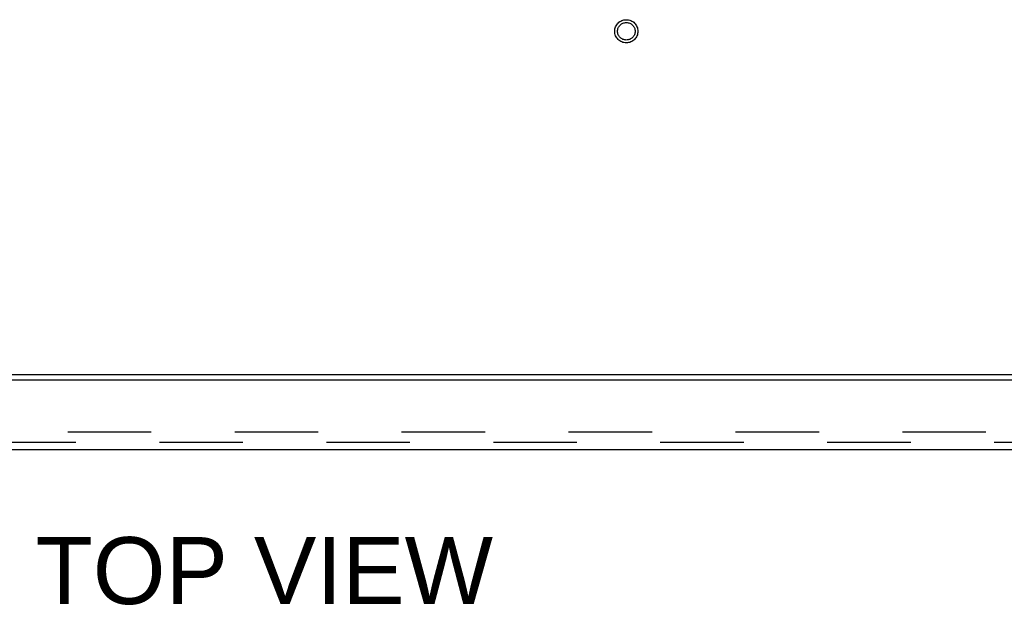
# Model space of a CAD drawing. Header units: inches. Extents: x 0 to 215, y 0 to 139.
# Tile 96 of 103: x 82.62 to 96.55, y 104.42 to 112.7. Entities that reach past the tile are written whole.
import ezdxf

# ---------------------------------------------------------------- set-up
doc = ezdxf.new("R2010")
doc.units = ezdxf.units.IN
doc.header["$LTSCALE"] = 11.804375
doc.header["$MEASUREMENT"] = 0
doc.linetypes.add('HIDDEN', pattern=[0.2, 0.1, -0.1])
doc.layers.get('0').update_dxf_attribs({"linetype": 'CONTINUOUS'})
for name, color, linetype in [('DEFAULT_2', 8, 'HIDDEN'), ('DIMENSIONS', 7, 'CONTINUOUS'), ('DOOR_ASSEMBLY', 7, 'CONTINUOUS')]:
    doc.layers.add(name, color=color, linetype=linetype)
doc.styles.get("Standard").update_dxf_attribs({"font": 'arial.ttf'})

msp = doc.modelspace()

# ---------------------------------------------------------------- linework, layer by layer
at = {"color": 3, "linetype": 'Continuous'}
msp.add_line((106.273, 107.681), (66.127, 107.681), dxfattribs=at)
at = {"layer": 'DEFAULT_2', "color": 8, "linetype": 'HIDDEN'}
msp.add_line((103.369, 106.869), (69.032, 106.869), dxfattribs=at)
for radius in [0.164, 0.124]:
    msp.add_circle((91.2, 112.535), radius, dxfattribs=at)
at = {"layer": 'DOOR_ASSEMBLY', "color": 3, "linetype": 'Continuous'}
for p, q in [((103.951, 107.602), (68.117, 107.602)), ((68.072, 106.623), (103.766, 106.623))]:
    msp.add_line(p, q, dxfattribs=at)
at = {"layer": 'DOOR_ASSEMBLY', "color": 8, "linetype": 'HIDDEN'}
msp.add_line((68.072, 106.727), (103.766, 106.727), dxfattribs=at)

# ---------------------------------------------------------------- texts
at = {"layer": 'DIMENSIONS', "color": 2, "linetype": 'Continuous', "insert": (86.081, 105.385), "char_height": 0.9469, "width": 6.45213, "attachment_point": 2, "line_spacing_factor": 0.9}
msp.add_mtext('TOP VIEW', dxfattribs=at)

doc.saveas('drawing.dxf')
